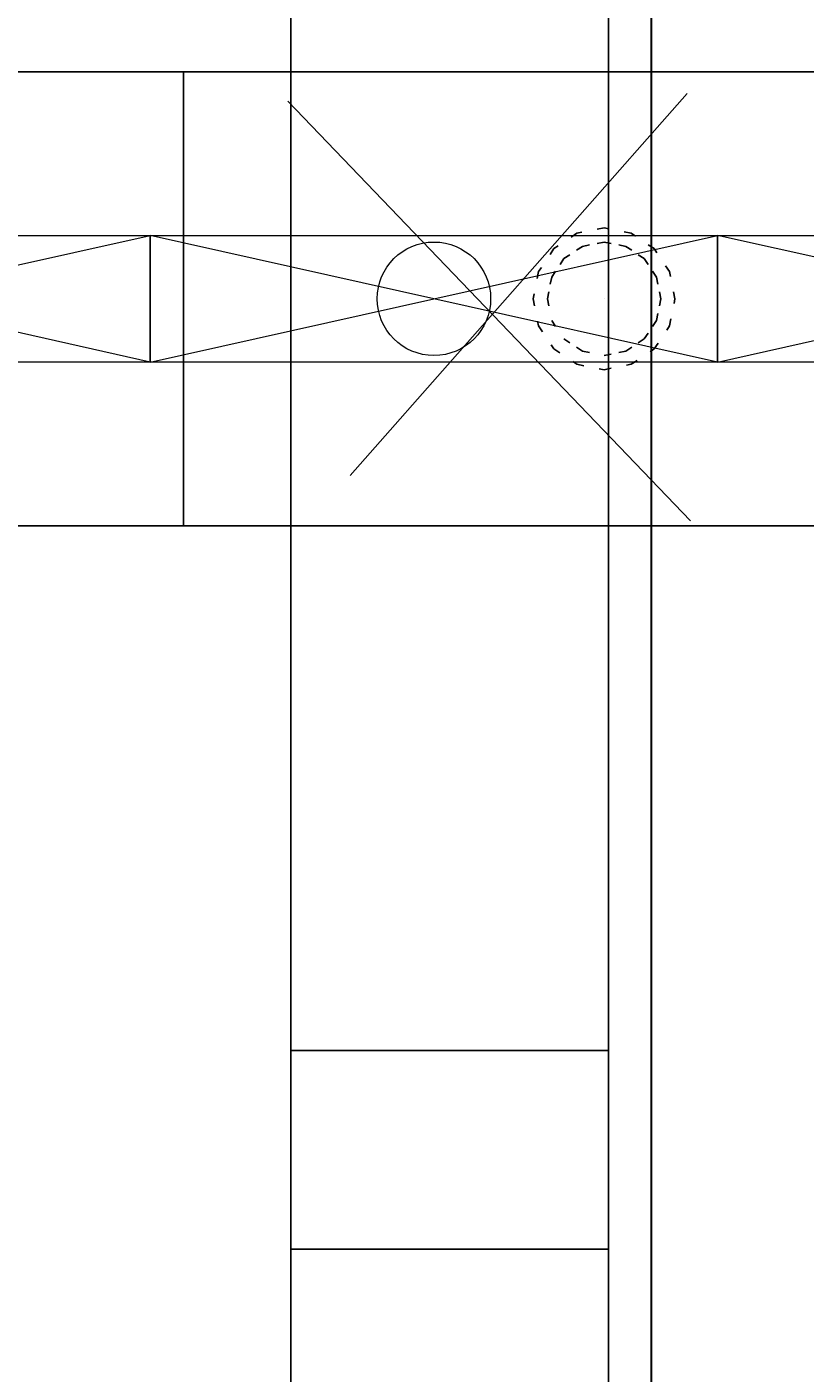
# Model space of a CAD drawing. Header units: centimetres. Extents: x -149939 to 48626, y -46000 to 152985.
# Tile 120 of 256: x -23285 to -21913, y 36111 to 38483. Entities that reach past the tile are written whole.
import ezdxf

# ---------------------------------------------------------------- set-up
doc = ezdxf.new("R2010")
doc.units = ezdxf.units.CM
doc.header["$LTSCALE"] = 50
doc.header["$PDMODE"] = 35
doc.header["$PDSIZE"] = 0.1
for name, pattern in [('CADVENT_HIDDEN', [0.8, 0.25, -0.55]), ('Kondygnacja  -0_5$0$HIDDEN', [9.525, 6.35, -3.175]), ('Kondygnacja  -0_5$0$HIDDEN2', [4.7625, 3.175, -1.5875]), ('Osie rzutów$0$DASHDOT2', [12.7, 6.35, -3.175, 0, -3.175])]:
    doc.linetypes.add(name, pattern=pattern)
doc.layers.get('0').update_dxf_attribs({"color": 8})
doc.layers.get('DEFPOINTS').update_dxf_attribs({"color": 8})
for name, color, linetype in [('01-103-Went PP_poziom-0_5$0$L_Nawiew', 7, 'Continuous'), ('bgde-nawiewEXP', 7, 'Continuous'), ('bgde-nawiewHIDDEN', 250, 'Continuous'), ('IS_zmiany 2024', 1, 'Continuous'), ('Kondygnacja  -0_5$0$ARCH_KONSTR_POWYŻEJ RZUTU', 8, 'Kondygnacja  -0_5$0$HIDDEN'), ('Kondygnacja  -0_5$0$ARCH_KONSTR_POWYŻEJ RZUTU_IST', 8, 'Kondygnacja  -0_5$0$HIDDEN2'), ('Osie rzutów$0$ARCH_INFO_OSIE_IST', 8, 'Osie rzutów$0$DASHDOT2'), ('Osie rzutów$0$ARCH_INFO_OSIE_OPISY_IST', 8, 'Continuous')]:
    doc.layers.add(name, color=color, linetype=linetype)
doc.layers.add('bgde_nawiewnik', color=11, linetype='Continuous', lineweight=5)
doc.layers.add('Kondygnacja  -0_5$0$ARCH_INFO_WYMIARY', color=8, linetype='Continuous', lineweight=9)
doc.styles.add('Kondygnacja  -0_5$0$Romans', font='Romans.shx', dxfattribs={"width": 0.7})
doc.dimstyles.new('Kondygnacja  -0_5$0$Wymiary 1-100', dxfattribs={"dimtxt": 12, "dimasz": 10, "dimexe": 5, "dimexo": 0, "dimgap": 4, "dimtad": 1, "dimrnd": 0.5, "dimzin": 12, "dimdsep": 46, "dimtxsty": 'Kondygnacja  -0_5$0$Romans', "dimblk": 'Kondygnacja  -0_5$0$_Oblique', "dimcen": 10, "dimdle": 10, "dimclrt": 55, "dimazin": 0, "dimtfac": 1, "dimtmove": 1, "dimatfit": 3, "dimfxl": 8, "dimfxlon": 1, "dimtolj": 1, "dimtzin": 0, "dimarcsym": 0})

# ---------------------------------------------------------------- blocks, each defined once
blk = doc.blocks.new('Osie rzutów')
at = {"layer": 'Osie rzutów$0$ARCH_INFO_OSIE_IST', "ltscale": 10}
blk.add_line((9860, 12510), (9860, 4623.26), dxfattribs=at)
blk = doc.blocks.new('Kondygnacja  -0_5$0$konstrukcja istniejąca -0.5')
at = {"layer": 'Kondygnacja  -0_5$0$ARCH_KONSTR_POWYŻEJ RZUTU_IST', "ltscale": 10}
for points in [[(9832, 7425), (9832, 8575)], [(9888, 8575), (9888, 7425)], [(9832, 8167.89), (9888, 8167.89)], [(9888, 8132.89), (9832, 8132.89)]]:
    blk.add_lwpolyline(points, dxfattribs=at)
blk = doc.blocks.new('Kondygnacja  -0_5$0$_Oblique')
at = {"color": 0, "linetype": 'ByBlock', "lineweight": -2}
blk.add_line((-0.5, -0.5), (0.5, 0.5), dxfattribs=at)
blk = doc.blocks.new('*D212')
at = {"layer": 'DEFPOINTS', "color": 0}
for p in [(-30586.3, 81900), (-30681.1, 12489.5), (9064, 12489.5)]:
    blk.add_point(p, dxfattribs=at)
at = {"layer": 'Kondygnacja  -0_5$0$ARCH_INFO_WYMIARY', "color": 0, "lineweight": -2}
for p, q in [((-30673.1, 81900), (-30686.1, 81900)), ((-30681.1, 81910), (-30681.1, 12479.5)), ((-30673.1, 12489.5), (-30686.1, 12489.5))]:
    blk.add_line(p, q, dxfattribs=at)
at = {"layer": 'Kondygnacja  -0_5$0$ARCH_INFO_WYMIARY', "color": 0, "linetype": 'ByBlock', "lineweight": -2, "xscale": 10, "yscale": 10, "zscale": 10}
for p, rotation in [((-30681.1, 81900), 90), ((-30681.1, 12489.5), 270)]:
    blk.add_blockref('Kondygnacja  -0_5$0$_Oblique', p, dxfattribs=dict(at, rotation=rotation))
at = {"layer": 'Kondygnacja  -0_5$0$ARCH_INFO_WYMIARY', "color": 55, "insert": (-30691.1, 47194.8), "char_height": 12, "attachment_point": 5, "rotation": 90, "style": 'Kondygnacja  -0_5$0$Romans'}
blk.add_mtext('\\A1;69410.5', dxfattribs=at)
blk = doc.blocks.new('A$C066D7839')
at = {"layer": 'bgde_nawiewnik', "color": 7}
for p, q in [((-50, -11.15), (-50, 11.15)), ((-50, 11.15), (50, 11.15)), ((-50, -11.15), (50, 11.15)), ((50, -11.15), (-50, 11.15)), ((50, 11.15), (50, -11.15)), ((50, -11.15), (-50, -11.15))]:
    blk.add_line(p, q, dxfattribs=at)
blk.add_circle((0, 0), 10, dxfattribs=at)

msp = doc.modelspace()

# ---------------------------------------------------------------- linework, layer by layer
at = {"layer": 'bgde-nawiewEXP', "linetype": 'Continuous'}
msp.add_lwpolyline([(-40588.801, 38403.941), (-19380.813, 38403.941), (-19380.813, 37603.941), (-40588.801, 37603.941)], dxfattribs=at)
at = {"layer": 'bgde-nawiewHIDDEN', "linetype": 'CADVENT_HIDDEN'}
for points in [[(-22392.838, 38003.868), (-22383.323, 37956.032), (-22356.226, 37915.479), (-22315.674, 37888.383), (-22267.838, 37878.868), (-22220.003, 37888.383), (-22179.45, 37915.479), (-22152.353, 37956.032), (-22142.838, 38003.868), (-22152.353, 38051.703), (-22179.45, 38092.256), (-22220.003, 38119.352), (-22267.838, 38128.868), (-22315.674, 38119.352), (-22356.226, 38092.256), (-22383.323, 38051.703)], [(-22392.838, 38003.868), (-22383.323, 37956.032), (-22356.226, 37915.479), (-22315.674, 37888.383), (-22267.838, 37878.868), (-22220.003, 37888.383), (-22179.45, 37915.479), (-22152.353, 37956.032), (-22142.838, 38003.868), (-22152.353, 38051.703), (-22179.45, 38092.256), (-22220.003, 38119.352), (-22267.838, 38128.868), (-22315.674, 38119.352), (-22356.226, 38092.256), (-22383.323, 38051.703)], [(-22367.838, 38003.868), (-22360.226, 37965.599), (-22338.549, 37933.157), (-22306.106, 37911.48), (-22267.838, 37903.868), (-22229.57, 37911.48), (-22197.127, 37933.157), (-22175.45, 37965.599), (-22167.838, 38003.868), (-22175.45, 38042.136), (-22197.127, 38074.578), (-22229.57, 38096.255), (-22267.838, 38103.868), (-22306.106, 38096.255), (-22338.549, 38074.578), (-22360.226, 38042.136)]]:
    msp.add_lwpolyline(points, close=True, dxfattribs=at)
for points in [[(-22306.106, 38096.255), (-22267.838, 38103.868), (-22229.57, 38096.255)], [(-22229.57, 38096.255), (-22267.838, 38103.868)], [(-22360.226, 38042.136), (-22338.549, 38074.578), (-22306.106, 38096.255)], [(-22306.106, 38096.255), (-22338.549, 38074.578)], [(-22229.57, 38096.255), (-22197.127, 38074.578)], [(-22197.127, 38074.578), (-22229.57, 38096.255)], [(-22197.127, 38074.578), (-22175.45, 38042.136), (-22167.838, 38003.868), (-22175.45, 37965.599), (-22197.127, 37933.157), (-22229.57, 37911.48)], [(-22367.838, 38003.868), (-22360.226, 38042.136)], [(-22360.226, 38042.136), (-22367.838, 38003.868)], [(-22367.838, 38003.868), (-22360.226, 37965.599), (-22338.549, 37933.157), (-22306.106, 37911.48)], [(-22306.106, 37911.48), (-22338.549, 37933.157)], [(-22229.57, 37911.48), (-22197.127, 37933.157)], [(-22306.106, 37911.48), (-22267.838, 37903.868), (-22229.57, 37911.48)], [(-22229.57, 37911.48), (-22267.838, 37903.868)]]:
    msp.add_lwpolyline(points, dxfattribs=at)
at = {"layer": 'bgde-nawiewHIDDEN'}
msp.add_lwpolyline([(-22267.838, 38003.868), (-22267.838, 38003.868)], dxfattribs=at)
at = {"layer": 'IS_zmiany 2024'}
for p, q in [((-23009.522, 38403.941), (-23009.522, 37603.941)), ((-22715.233, 37692.28, 987.119), (-22121.616, 38365.8, 987.119)), ((-22115.233, 37612.28, 987.119), (-22825.233, 38351.924, 987.119))]:
    msp.add_line(p, q, dxfattribs=at)
at = {"layer": 'IS_zmiany 2024', "color": 30, "lineweight": 30}
msp.add_lwpolyline([(-47160, 40645), (-22185, 40645), (-22185, 28995), (-47160, 28975)], close=True, dxfattribs=at)

# ---------------------------------------------------------------- block references
at = {"layer": '01-103-Went PP_poziom-0_5$0$L_Nawiew', "xscale": 10, "yscale": 10, "zscale": 10}
for p in [(-23567.836, 38003.868, 987.119), (-22567.836, 38003.868, 987.119), (-21567.836, 38003.868, 987.119)]:
    msp.add_blockref('A$C066D7839', p, dxfattribs=at)
at = {"layer": 'Kondygnacja  -0_5$0$ARCH_KONSTR_POWYŻEJ RZUTU', "xscale": 10, "yscale": 10, "zscale": 10}
msp.add_blockref('Kondygnacja  -0_5$0$konstrukcja istniejąca -0.5', (-121140, -45000), dxfattribs=at)
at = {"layer": 'Osie rzutów$0$ARCH_INFO_OSIE_OPISY_IST', "color": 30, "xscale": 10, "yscale": 10, "zscale": 10}
msp.add_blockref('Osie rzutów', (-121140, -45000), dxfattribs=at)

# ---------------------------------------------------------------- dimensions: what is measured, and where the dimension line sits
at = {"layer": 'Kondygnacja  -0_5$0$ARCH_INFO_WYMIARY'}
dim = msp.add_linear_dim(base=(-30681.114, 12489.5), p1=(-30586.301, 81900), p2=(9064, 12489.5), angle=90, dimstyle='Kondygnacja  -0_5$0$Wymiary 1-100', dxfattribs=at)
dim.commit()
dim.dimension.update_dxf_attribs({"geometry": '*D212', "text_midpoint": (-30691.114, 47194.75)})

doc.saveas('drawing.dxf')
